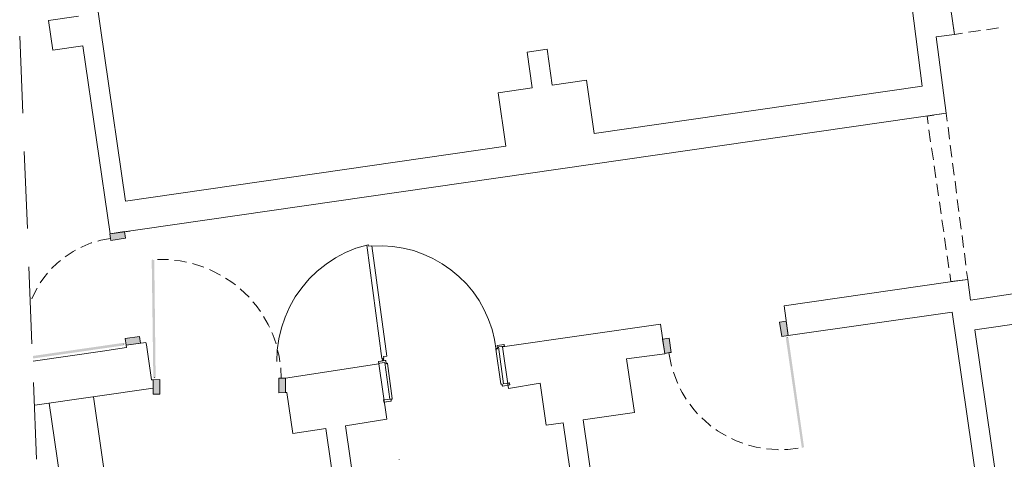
# Model space of a CAD drawing. Header units: millimetres. Extents: x -1096 to 3960, y -1899 to 666.
# Tile 2 of 75: x -558 to 254, y -1338 to -976. Entities that reach past the tile are written whole.
import ezdxf

# ---------------------------------------------------------------- set-up
doc = ezdxf.new("R2010")
doc.units = ezdxf.units.MM
for name, color, linetype in [('A-widok', 41, 'Continuous'), ('A-ściany', 140, 'Continuous'), ('C00-00-00', 7, 'Continuous')]:
    doc.layers.add(name, color=color, linetype=linetype)
doc.layers.add('CB9-B9-B9', color=7, linetype='Continuous', true_color=0xb9b9b9)

msp = doc.modelspace()

# ---------------------------------------------------------------- hatches: boundary and pattern name
at = {"layer": 'C00-00-00'}
h = msp.add_hatch(color=256, dxfattribs=at)
h.dxf.hatch_style = 2
h.paths.add_polyline_path([(-482.765, -1157.6), (-483.621, -1152.126), (-471.609, -1150.375)])
h = msp.add_hatch(color=256, dxfattribs=at)
h.dxf.hatch_style = 2
h.paths.add_polyline_path([(-482.765, -1157.6), (-470.753, -1155.849), (-471.609, -1150.375)])
h = msp.add_hatch(color=256, dxfattribs=at)
h.dxf.hatch_style = 2
h.paths.add_polyline_path([(-445.826, -1270.948), (-449.061, -1173.839), (-446.963, -1173.755)])
h = msp.add_hatch(color=256, dxfattribs=at)
h.dxf.hatch_style = 2
h.paths.add_polyline_path([(-446.963, -1173.755), (-449.061, -1173.839), (-445.826, -1270.948)])
h = msp.add_hatch(color=256, dxfattribs=at)
h.dxf.hatch_style = 2
h.paths.add_polyline_path([(-447.737, -1271.024), (-445.826, -1270.948), (-449.061, -1173.839)])
h = msp.add_hatch(color=256, dxfattribs=at)
h.dxf.hatch_style = 2
h.paths.add_polyline_path([(-449.061, -1173.839), (-445.826, -1270.948), (-447.737, -1271.024)])
h = msp.add_hatch(color=256, dxfattribs=at)
h.dxf.hatch_style = 2
h.paths.add_polyline_path([(75.839, -1236.163), (74.093, -1224.372), (68.603, -1225.015)])
h = msp.add_hatch(color=256, dxfattribs=at)
h.dxf.hatch_style = 2
h.paths.add_polyline_path([(75.839, -1236.163), (70.358, -1237.019), (68.603, -1225.015)])
h = msp.add_hatch(color=256, dxfattribs=at)
h.dxf.hatch_style = 2
h.paths.add_polyline_path([(-470.195, -1244.168), (-471.051, -1238.694), (-459.077, -1236.945)])
h = msp.add_hatch(color=256, dxfattribs=at)
h.dxf.hatch_style = 2
h.paths.add_polyline_path([(-470.195, -1244.168), (-458.408, -1242.426), (-459.077, -1236.945)])
h = msp.add_hatch(color=256, dxfattribs=at)
h.dxf.hatch_style = 2
h.paths.add_polyline_path([(-20.633, -1250.181), (-22.387, -1238.177), (-27.869, -1239.03)])
h = msp.add_hatch(color=256, dxfattribs=at)
h.dxf.hatch_style = 2
h.paths.add_polyline_path([(-20.633, -1250.181), (-26.123, -1250.824), (-27.869, -1239.03)])
h = msp.add_hatch(color=256, dxfattribs=at)
h.dxf.hatch_style = 2
h.paths.add_polyline_path([(75.907, -1237.856), (73.78, -1238.155), (88.815, -1328.226)])
h = msp.add_hatch(color=256, dxfattribs=at)
h.dxf.hatch_style = 2
h.paths.add_polyline_path([(88.815, -1328.226), (73.78, -1238.155), (75.907, -1237.856)])
h = msp.add_hatch(color=256, dxfattribs=at)
h.dxf.hatch_style = 2
h.paths.add_polyline_path([(73.78, -1238.155), (88.815, -1328.226), (86.913, -1328.512)])
h = msp.add_hatch(color=256, dxfattribs=at)
h.dxf.hatch_style = 2
h.paths.add_polyline_path([(86.913, -1328.512), (88.815, -1328.226), (73.78, -1238.155)])
h = msp.add_hatch(color=256, dxfattribs=at)
h.dxf.hatch_style = 2
h.paths.add_polyline_path([(-546.99, -1252.948), (-546.905, -1255.065), (-472.19, -1242.128)])
h = msp.add_hatch(color=256, dxfattribs=at)
h.dxf.hatch_style = 2
h.paths.add_polyline_path([(-472.19, -1242.128), (-546.905, -1255.065), (-546.99, -1252.948)])
h = msp.add_hatch(color=256, dxfattribs=at)
h.dxf.hatch_style = 2
h.paths.add_polyline_path([(-546.905, -1255.065), (-472.19, -1242.128), (-471.919, -1244.237)])
h = msp.add_hatch(color=256, dxfattribs=at)
h.dxf.hatch_style = 2
h.paths.add_polyline_path([(-471.919, -1244.237), (-472.19, -1242.128), (-546.905, -1255.065)])
h = msp.add_hatch(color=256, dxfattribs=at)
h.dxf.hatch_style = 2
h.paths.add_polyline_path([(-447.894, -1272.726), (-442.387, -1272.506), (-442.319, -1284.578)])
h = msp.add_hatch(color=256, dxfattribs=at)
h.dxf.hatch_style = 2
h.paths.add_polyline_path([(-447.894, -1272.726), (-447.834, -1284.584), (-442.319, -1284.578)])
h = msp.add_hatch(color=256, dxfattribs=at)
h.dxf.hatch_style = 2
h.paths.add_polyline_path([(-344.352, -1271.351), (-338.836, -1271.342), (-338.776, -1283.204)])
h = msp.add_hatch(color=256, dxfattribs=at)
h.dxf.hatch_style = 2
h.paths.add_polyline_path([(-344.352, -1271.351), (-344.283, -1283.423), (-338.776, -1283.204)])

# ---------------------------------------------------------------- linework, layer by layer
at = {"layer": 'A-widok', "lineweight": 0}
for points in [[(-497.126, -1286.763), (-472.517, -1456.953)], [(-533.537, -1292.028), (-508.974, -1462.008)]]:
    msp.add_lwpolyline(points, close=True, dxfattribs=at)
at = {"layer": 'A-ściany', "lineweight": 0}
for points in [[(-505.295, -885.213), (-470.731, -1125.343), (-157.094, -1080.002), (-163.277, -1035.969), (-135.261, -1031.888), (-139.401, -1002.392), (-122.985, -1000.045), (-118.845, -1029.538), (-90.604, -1025.447), (-84.196, -1069.467), (186.058, -1030.516), (163.811, -855.569)], [(209.493, -965.18), (212.718, -987.718), (197.755, -989.797), (206.008, -1052.812), (-483.425, -1152.328), (-467.197, -1149.989), (-483.425, -1152.328), (-505.891, -997.303), (-530.552, -1000.83), (-534.086, -976.184), (-509.425, -972.661)], [(-546.821, -1257.178), (-489.703, -1248.972), (-469.932, -1246.064), (-470.195, -1244.168), (-453.779, -1241.818), (-453.479, -1243.712), (-449.168, -1272.777), (-447.894, -1272.726), (-447.812, -1279.499), (-545.371, -1293.557)]]:
    msp.add_lwpolyline(points, dxfattribs=at)
for points in [[(142.175, -1636.032), (490.358, -1585.708), (485.447, -1552.858), (280.294, -1582.433), (229.643, -1231.516), (273.663, -1225.1), (269.941, -1200.462), (226.109, -1206.87), (223.74, -1189.806), (207.324, -1192.153), (72.305, -1211.52), (75.839, -1236.163), (210.858, -1216.798), (264.065, -1584.776), (137.488, -1603.17)], [(-75.177, -1667.365), (12.234, -1654.77), (7.509, -1621.909), (-46.621, -1629.789), (-93.428, -1305.622), (-51.077, -1299.697), (-57.494, -1255.463), (-26.106, -1251.244), (-29.632, -1226.812), (-159.798, -1245.558), (-154.835, -1279.682), (-128.738, -1275.463), (-123.759, -1310.009), (-109.836, -1308.182), (-92.307, -1429.722), (-97.123, -1430.334), (-94.474, -1449.721), (-89.405, -1448.881), (-68.291, -1596.332), (-84.924, -1598.901), (-79.902, -1634.504)], [(-204.586, -1652.399), (-239.133, -1657.378), (-289.211, -1310.46), (-255.281, -1305.085), (-261.794, -1259.373), (-338.836, -1271.342), (-338.776, -1283.204), (-337.727, -1283.162), (-332.781, -1316.862), (-305.627, -1312.811), (-255.54, -1659.938), (-445.55, -1687.217), (-440.863, -1720.08), (-199.899, -1685.261)]]:
    msp.add_lwpolyline(points, close=True, dxfattribs=at)
at = {"layer": 'C00-00-00', "lineweight": 0}
for points in [[(219.465, -986.601), (212.718, -987.718), (211.539, -978.869)], [(-557.919, -989.213), (-555.388, -1052.666)], [(234.203, -984.531), (224.318, -985.983)], [(249.167, -982.452), (239.281, -983.905)], [(195.673, -1054.282), (190.192, -1055.138), (191.081, -1061.455)], [(206.906, -1059.342), (206.008, -1052.812), (200.526, -1053.665)], [(191.733, -1066.514), (193.179, -1076.414)], [(208.77, -1074.097), (207.512, -1064.188)], [(210.643, -1089.064), (209.385, -1079.156)], [(-554.123, -1084.393), (-551.593, -1147.846)], [(194.009, -1081.251), (195.455, -1091.152)], [(212.694, -1103.811), (211.249, -1093.911)], [(196.069, -1096.212), (197.552, -1106.111)], [(198.158, -1110.957), (199.603, -1120.858)], [(214.567, -1118.779), (213.309, -1108.871)], [(200.443, -1125.908), (201.888, -1135.809)], [(216.439, -1133.747), (215.181, -1123.839)], [(202.531, -1140.654), (203.977, -1150.554)], [(218.303, -1148.497), (217.045, -1138.593)], [(-498.365, -1159.704), (-499.002, -1159.73), (-506.489, -1162.992), (-507.521, -1163.458)], [(-483.049, -1156.129), (-491.023, -1157.505), (-493.546, -1158.24)], [(204.591, -1155.614), (206.037, -1165.511)], [(220.363, -1163.458), (219.143, -1153.552)], [(-511.894, -1165.752), (-513.771, -1166.675), (-520.346, -1171.173)], [(-271.813, -1161.473), (-280.636, -1164.159), (-289.389, -1167.682), (-297.47, -1172.031), (-305.293, -1177.217), (-312.716, -1183.021), (-319.215, -1189.422), (-325.305, -1196.655), (-330.704, -1204.285), (-335.262, -1212.305), (-339.158, -1220.937), (-341.996, -1229.736), (-344.152, -1238.718), (-345.504, -1248.093), (-345.77, -1257.424)], [(-270.361, -1161.205), (-271.813, -1161.473)], [(-259.19, -1255.03), (-271.813, -1161.473)], [(-267.584, -1162.153), (-270.085, -1162.466), (-270.361, -1161.205)], [(-267.584, -1162.153), (-255.249, -1253.18)], [(222.227, -1178.212), (221.007, -1168.306)], [(-524.274, -1174.294), (-527.149, -1176.529), (-531.625, -1180.943)], [(-448.012, -1173.797), (-448.02, -1173.587)], [(-435.304, -1173.501), (-444.236, -1173.436)], [(-420.396, -1175.66), (-425.729, -1174.601), (-430.213, -1174.146)], [(-406.05, -1179.752), (-407.761, -1179.183), (-415.476, -1176.736)], [(206.867, -1170.352), (208.313, -1180.252)], [(-550.328, -1179.569), (-547.798, -1243.026)], [(-534.854, -1184.674), (-538.111, -1188.616), (-540.91, -1192.754)], [(-392.435, -1186.2), (-399.143, -1182.651), (-401.321, -1181.68)], [(223.74, -1189.806), (222.842, -1183.271)], [(-380.027, -1194.387), (-383.087, -1191.969), (-388.093, -1188.777)], [(208.965, -1185.311), (209.855, -1191.631), (223.74, -1189.806)], [(-543.476, -1197.092), (-546.441, -1202.719), (-547.776, -1205.95)], [(-368.816, -1204.533), (-369.049, -1204.332), (-375.875, -1197.824), (-376.108, -1197.623)], [(-359.457, -1216.238), (-363.068, -1211.298), (-365.705, -1208.225)], [(-351.957, -1229.285), (-353.099, -1227.001), (-356.778, -1220.367)], [(-346.531, -1243.049), (-349.165, -1235.316), (-350.095, -1233.657)], [(74.82, -1237.899), (74.812, -1237.689)], [(-471.961, -1243.18), (-471.969, -1242.967)], [(-343.393, -1257.753), (-344.028, -1253.118), (-345.279, -1248.084)], [(-163.997, -1246.577), (-165.262, -1246.838), (-165.246, -1247.261)], [(-165.246, -1247.261), (-163.972, -1247.211), (-165.246, -1247.261), (-161.326, -1275.914)], [(-164.401, -1246.804), (-164.409, -1246.594)], [(-164.09, -1244.251), (-164.315, -1244.26), (-164.306, -1244.47)], [(-164.09, -1244.251), (-164.315, -1244.26), (-164.306, -1244.47), (-163.972, -1247.211), (-164.306, -1244.47)], [(-164.09, -1244.251), (-158.833, -1243.404)], [(-158.757, -1245.307), (-158.12, -1245.281), (-158.404, -1243.81), (-158.6, -1243.608), (-158.833, -1243.404), (-164.09, -1244.251)], [(-158.774, -1244.883), (-163.178, -1245.483)], [(-163.178, -1245.483), (-158.995, -1276.035)], [(-158.757, -1245.307), (-158.774, -1244.883)], [(-256.388, -1256.614), (-261.87, -1257.47), (-262.057, -1257.478), (-262.049, -1257.688), (-261.794, -1259.373), (-261.353, -1259.142)], [(-256.613, -1256.623), (-261.87, -1257.47)], [(-261.361, -1258.932), (-256.957, -1258.333)], [(-257.738, -1254.762), (-259.19, -1255.03)], [(-255.249, -1253.18), (-257.975, -1253.503), (-257.738, -1254.762)], [(-256.957, -1258.333), (-252.783, -1288.671)], [(-256.155, -1256.818), (-256.163, -1256.605), (-256.388, -1256.614)], [(-256.155, -1256.818), (-256.163, -1256.605), (-256.388, -1256.614)], [(-251.922, -1288.637), (-251.098, -1288.604), (-250.881, -1288.385), (-250.673, -1287.953), (-254.593, -1259.296), (-255.858, -1259.561), (-256.155, -1256.818)], [(-22.768, -1250.267), (-21.157, -1258.675), (-20.411, -1261.399)], [(-342.2, -1271.686), (-342.554, -1262.804)], [(-261.353, -1259.142), (-261.361, -1258.932)], [(-255.875, -1259.137), (-254.61, -1258.873), (-254.593, -1259.296)], [(-254.593, -1259.296), (-255.858, -1259.561)], [(-255.434, -1258.906), (-255.442, -1258.696)], [(-18.943, -1266.215), (-18.685, -1267.049), (-15.621, -1275.189), (-15.379, -1275.603)], [(-446.688, -1270.982), (-446.697, -1270.768)], [(-546.533, -1274.749), (-544.003, -1338.206)], [(-161.326, -1275.914), (-161.122, -1276.33), (-160.673, -1276.312)], [(-160.073, -1276.288), (-160.673, -1276.312)], [(-160.04, -1277.135), (-160.073, -1276.288)], [(-160.031, -1277.348), (-159.798, -1277.549), (-159.565, -1277.754)], [(-160.031, -1277.348), (-159.798, -1277.549), (-159.565, -1277.754)], [(-159.565, -1277.754), (-154.308, -1276.906)], [(-159.565, -1277.754), (-154.308, -1276.906)], [(-154.308, -1276.906), (-154.083, -1276.897), (-153.904, -1276.68), (-154.159, -1274.994), (-154.608, -1275.012), (-154.592, -1275.436)], [(-13.329, -1279.971), (-11.704, -1283.085), (-8.292, -1288.667)], [(-257.187, -1289.271), (-257.42, -1289.07), (-257.832, -1289.086), (-257.586, -1290.559), (-257.578, -1290.768), (-257.344, -1290.973)], [(-251.863, -1290.117), (-257.344, -1290.973)], [(-252.088, -1290.126), (-257.344, -1290.973)], [(-251.863, -1290.117), (-251.676, -1290.109), (-251.684, -1289.899), (-251.922, -1288.637), (-251.684, -1289.899)], [(-251.701, -1289.476), (-251.922, -1288.637)], [(-251.863, -1290.117), (-251.676, -1290.109), (-251.684, -1289.899)], [(-5.389, -1292.791), (-1.832, -1297.309), (1.076, -1300.582)], [(4.403, -1304.051), (10.55, -1309.524), (12.062, -1310.736)], [(16.001, -1313.547), (17.512, -1314.755), (24.47, -1318.928)], [(29.021, -1321.076), (32.889, -1323.042), (38.255, -1324.944)], [(42.968, -1326.452), (49.421, -1328.315), (52.818, -1328.814)], [(57.73, -1329.676), (57.955, -1329.667), (66.643, -1330.169), (67.7, -1330.34)], [(72.57, -1330.146), (75.342, -1330.036), (83.971, -1329.054)], [(87.767, -1328.268), (87.758, -1328.055)], [(-245.061, -1338.361), (-245.07, -1338.147)]]:
    msp.add_lwpolyline(points, dxfattribs=at)
for points in [[(-483.049, -1156.129), (-483.621, -1152.126), (-471.609, -1150.375), (-470.753, -1155.849), (-482.765, -1157.6)], [(70.358, -1237.019), (75.839, -1236.163), (74.093, -1224.372), (68.603, -1225.015)], [(-471.051, -1238.694), (-470.195, -1244.168), (-458.408, -1242.426), (-459.077, -1236.945)], [(-22.131, -1250.241), (-26.123, -1250.824), (-27.869, -1239.03), (-22.387, -1238.177), (-20.633, -1250.181)], [(-257.687, -1256.032), (-257.891, -1255.616), (-258.349, -1255.424), (-258.753, -1255.65), (-258.961, -1256.082), (-258.719, -1256.497), (-258.299, -1256.69), (-257.857, -1256.462)], [(-442.387, -1272.506), (-447.894, -1272.726), (-447.834, -1284.584), (-442.319, -1284.578)], [(-342.853, -1271.292), (-338.836, -1271.342), (-338.776, -1283.204), (-344.283, -1283.423), (-344.352, -1271.351)], [(-160.073, -1276.288), (-160.031, -1277.348)], [(-154.592, -1275.436), (-158.995, -1276.035)], [(-257.187, -1289.271), (-252.783, -1288.671)]]:
    msp.add_lwpolyline(points, close=True, dxfattribs=at)
at = {"layer": 'CB9-B9-B9', "lineweight": 0}
msp.add_lwpolyline([(-164.987, -1248.099), (-166.382, -1239.468), (-168.442, -1231.078), (-171.281, -1222.929), (-175.011, -1215.026), (-179.106, -1207.351), (-184.084, -1200.135), (-189.637, -1193.576), (-195.809, -1187.466), (-202.376, -1181.796), (-209.546, -1176.997), (-217.149, -1172.644), (-225.139, -1168.933), (-233.282, -1166.083), (-241.654, -1164.083), (-250.188, -1162.731), (-258.876, -1162.23), (-267.575, -1162.366)], dxfattribs=at)

doc.saveas('drawing.dxf')
